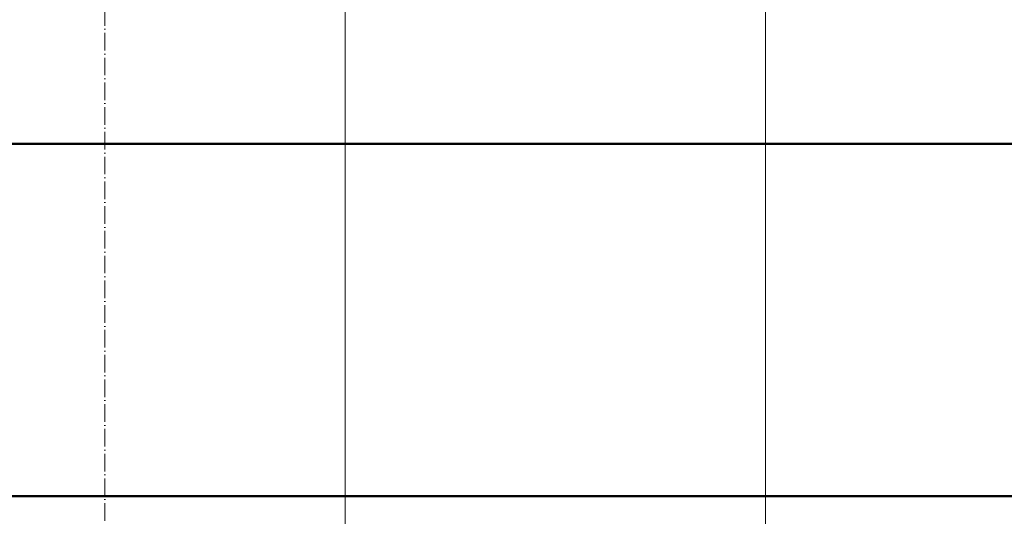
# Model space of a CAD drawing. Header units: metres. Extents: x -54598 to 1827199, y -329446 to -256744.
# Tile 83 of 256: x 26328 to 27445, y -275382 to -274819. Entities that reach past the tile are written whole.
import ezdxf

# ---------------------------------------------------------------- set-up
doc = ezdxf.new("R2010")
doc.units = ezdxf.units.M
doc.linetypes.add('ADSK_Осевая', pattern=[14, 10, -2, 0, -2])
for name, color, linetype, lineweight in [('A-WALL', 113, 'Continuous', 20), ('G-ANNO-SYMB', 7, 'Continuous', 9), ('P-PIPE', 7, 'Continuous', 20), ('P-PIPE-CNTR', 7, 'ADSK_Осевая', 20)]:
    doc.layers.add(name, color=color, linetype=linetype, lineweight=lineweight)

# ---------------------------------------------------------------- blocks, each defined once
blk = doc.blocks.new('fdsafdsf')
at = {"layer": 'A-WALL', "lineweight": 50}
for p, q in [((222524.02, 36540.95), (211724.02, 36540.95)), ((211524.02, 36340.95), (222724.02, 36340.95))]:
    blk.add_line(p, q, dxfattribs=at)
at = {"layer": 'G-ANNO-SYMB', "lineweight": 20}
blk.add_line((221629.51, 43225.67), (221629.51, 35049.49), dxfattribs=at)
at = {"layer": 'P-PIPE', "color": 5}
blk.add_line((221391.02, 36800.65), (221391.02, 35775.65), dxfattribs=at)
at = {"layer": 'P-PIPE-CNTR', "color": 5}
blk.add_line((221254.52, 36800.65), (221254.52, 35775.65), dxfattribs=at)
blk.add_line((221254.52, 36800.65), (221254.52, 35775.65), dxfattribs=at)

msp = doc.modelspace()

# ---------------------------------------------------------------- block references
at = {"color": 5, "lineweight": 30, "xscale": 2, "yscale": 2, "zscale": 2}
msp.add_blockref('fdsafdsf', (-416084.8, -348041.5), dxfattribs=at)

doc.saveas('drawing.dxf')
